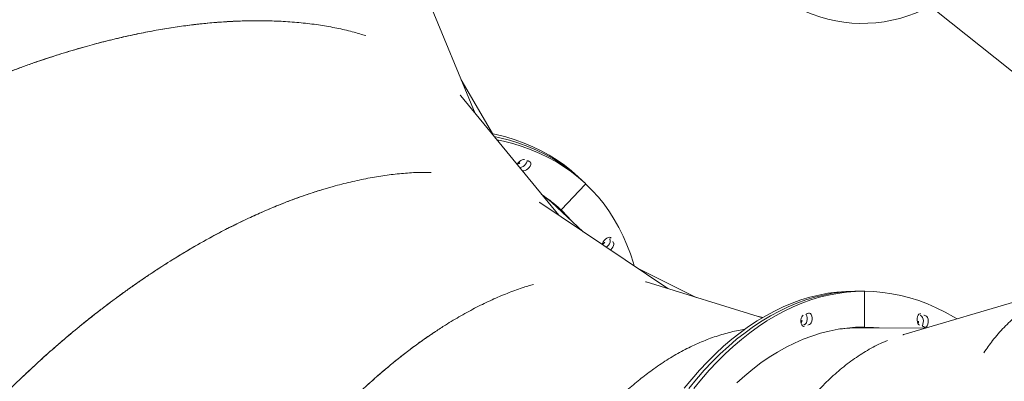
# Model space of a CAD drawing. Extents: x 5459245 to 5462690, y 5971016 to 5972523.
# Tile 43 of 198: x 5462441.603 to 5462442.285, y 5972213.661 to 5972213.912. Entities that reach past the tile are written whole.
import ezdxf

# ---------------------------------------------------------------- set-up
doc = ezdxf.new("R2010")
doc.units = 0
doc.layers.add('A_MAŁA ARCHITEKTURA', color=195, linetype='CONTINUOUS', lineweight=9)

# ---------------------------------------------------------------- blocks, each defined once
blk = doc.blocks.new('MEGA')
at = {"layer": 'A_MAŁA ARCHITEKTURA'}
for p, q in [((5462443.59056, 5972219.06507), (5462443.65328, 5972219.15176)), ((5462443.58489, 5972219.04761), (5462443.60541, 5972219.08561)), ((5462443.56068, 5972218.97879), (5462443.59569, 5972219.0799)), ((5462443.55698, 5972218.88756), (5462443.56131, 5972218.99447)), ((5462443.56488, 5972218.98281), (5462443.56625, 5972218.9895)), ((5462443.55984, 5972218.95824), (5462443.56488, 5972218.98281)), ((5462443.58981, 5972218.97785), (5462443.59049, 5972218.98118)), ((5462443.58858, 5972218.97437), (5462443.56515, 5972218.97918)), ((5462443.58912, 5972218.97452), (5462443.58902, 5972218.97402)), ((5462443.58913, 5972218.97453), (5462443.58981, 5972218.97785)), ((5462443.56212, 5972218.86764), (5462443.55801, 5972218.91286)), ((5462443.5741, 5972218.82124), (5462443.55306, 5972218.90276)), ((5462443.82374, 5972218.87132), (5462443.80024, 5972218.68033)), ((5462443.57455, 5972218.821), (5462443.57347, 5972218.82367)), ((5462443.62515, 5972218.7734), (5462443.62339, 5972218.7763)), ((5462443.62691, 5972218.7705), (5462443.60561, 5972218.75756)), ((5462443.62648, 5972218.77024), (5462443.60604, 5972218.75782)), ((5462443.62691, 5972218.7705), (5462443.62515, 5972218.7734)), ((5462443.62691, 5972218.7705), (5462443.62705, 5972218.77027)), ((5462443.60348, 5972218.76012), (5462443.59994, 5972218.76595)), ((5462443.62717, 5972218.72109), (5462443.60348, 5972218.76012)), ((5462443.69506, 5972218.66004), (5462443.6155, 5972218.73158))]:
    blk.add_line(p, q, dxfattribs=at)
at = {"layer": 'A_MAŁA ARCHITEKTURA', "flags": 128}
for points in [[(5462443.58285, 5972219.04283), (5462443.58442, 5972219.03837), (5462443.58643, 5972219.03183), (5462443.5881, 5972219.0253), (5462443.58943, 5972219.01881), (5462443.59042, 5972219.01234), (5462443.59106, 5972219.00591), (5462443.59136, 5972218.99953), (5462443.59132, 5972218.99319), (5462443.59093, 5972218.98691), (5462443.5902, 5972218.98069), (5462443.58913, 5972218.97453)], [(5462443.58377, 5972219.04552), (5462443.5851, 5972219.0417), (5462443.58711, 5972219.03515), (5462443.58878, 5972219.02863), (5462443.59011, 5972219.02213), (5462443.5911, 5972219.01567), (5462443.59175, 5972219.00924), (5462443.59205, 5972219.00285), (5462443.592, 5972218.99652), (5462443.59161, 5972218.99024), (5462443.59088, 5972218.98401), (5462443.58981, 5972218.97785)], [(5462443.58378, 5972219.0455), (5462443.5851, 5972219.0417), (5462443.58711, 5972219.03515), (5462443.58878, 5972219.02863), (5462443.59011, 5972219.02213), (5462443.5911, 5972219.01567), (5462443.59175, 5972219.00924), (5462443.59205, 5972219.00285), (5462443.592, 5972218.99652), (5462443.59161, 5972218.99024), (5462443.59088, 5972218.98401), (5462443.58981, 5972218.97785)], [(5462443.5847, 5972219.04816), (5462443.58578, 5972219.04502), (5462443.58779, 5972219.03848), (5462443.58946, 5972219.03195), (5462443.59079, 5972219.02546), (5462443.59178, 5972219.01899), (5462443.59243, 5972219.01256), (5462443.59273, 5972219.00618), (5462443.59268, 5972218.99984), (5462443.5923, 5972218.99356), (5462443.59156, 5972218.98734), (5462443.59049, 5972218.98118)], [(5462443.57553, 5972219.02169), (5462443.57572, 5972219.02171), (5462443.57691, 5972219.02171), (5462443.57814, 5972219.02149), (5462443.57928, 5972219.02107), (5462443.58023, 5972219.02051), (5462443.58089, 5972219.01986), (5462443.5812, 5972219.01917)], [(5462443.57398, 5972219.01616), (5462443.57391, 5972219.01662), (5462443.57387, 5972219.01689)], [(5462443.58181, 5972219.01534), (5462443.58172, 5972219.01469), (5462443.58125, 5972219.01415), (5462443.58045, 5972219.01376), (5462443.5794, 5972219.01357), (5462443.57821, 5972219.01359), (5462443.57698, 5972219.01382), (5462443.57585, 5972219.01424), (5462443.57491, 5972219.01481), (5462443.57427, 5972219.01547), (5462443.57398, 5972219.01616)], [(5462443.58152, 5972219.01724), (5462443.58113, 5972219.01709), (5462443.58008, 5972219.01689), (5462443.57889, 5972219.01691), (5462443.57766, 5972219.01714), (5462443.57653, 5972219.01756), (5462443.57559, 5972219.01813), (5462443.57495, 5972219.01879), (5462443.5747, 5972219.01929)], [(5462443.58152, 5972219.01724), (5462443.58113, 5972219.01709), (5462443.58008, 5972219.01689), (5462443.57889, 5972219.01691), (5462443.57766, 5972219.01714), (5462443.57653, 5972219.01756), (5462443.57559, 5972219.01813), (5462443.57495, 5972219.01879), (5462443.5747, 5972219.01929)], [(5462443.56283, 5972218.9728), (5462443.56386, 5972218.97637), (5462443.56502, 5972218.98105)], [(5462443.56502, 5972218.98105), (5462443.56386, 5972218.97637), (5462443.56283, 5972218.9728)], [(5462443.56532, 5972218.98272), (5462443.56454, 5972218.97969), (5462443.56351, 5972218.97612)], [(5462443.55812, 5972218.91574), (5462443.55945, 5972218.91721), (5462443.56389, 5972218.92243), (5462443.568, 5972218.92777), (5462443.5718, 5972218.93321), (5462443.57526, 5972218.93876), (5462443.57839, 5972218.94442), (5462443.58119, 5972218.95016), (5462443.58366, 5972218.956), (5462443.58579, 5972218.96193), (5462443.58757, 5972218.96794), (5462443.58902, 5972218.97402)], [(5462443.56215, 5972218.96947), (5462443.56318, 5972218.97304), (5462443.56461, 5972218.97903)], [(5462443.56515, 5972218.97918), (5462443.56506, 5972218.9792), (5462443.56496, 5972218.9792), (5462443.56487, 5972218.9792), (5462443.56479, 5972218.97918), (5462443.56473, 5972218.97915), (5462443.56467, 5972218.97912), (5462443.56463, 5972218.97908), (5462443.56461, 5972218.97903)], [(5462443.56472, 5972218.97954), (5462443.56472, 5972218.97949), (5462443.56474, 5972218.97943), (5462443.56477, 5972218.97938), (5462443.56483, 5972218.97933), (5462443.56489, 5972218.97928), (5462443.56497, 5972218.97924), (5462443.56506, 5972218.97921), (5462443.56515, 5972218.97918)], [(5462443.58858, 5972218.97437), (5462443.58868, 5972218.97436), (5462443.58878, 5972218.97435), (5462443.58886, 5972218.97436), (5462443.58895, 5972218.97438), (5462443.58901, 5972218.9744), (5462443.58907, 5972218.97444), (5462443.58911, 5972218.97448), (5462443.58913, 5972218.97453)], [(5462443.58902, 5972218.97402), (5462443.58902, 5972218.97407), (5462443.589, 5972218.97412), (5462443.58897, 5972218.97418), (5462443.58891, 5972218.97423), (5462443.58885, 5972218.97427), (5462443.58877, 5972218.97432), (5462443.58868, 5972218.97435), (5462443.58858, 5972218.97437)], [(5462443.55907, 5972218.9391), (5462443.55982, 5972218.93881), (5462443.56104, 5972218.93853), (5462443.56225, 5972218.93845), (5462443.56335, 5972218.93859), (5462443.56421, 5972218.93894), (5462443.56477, 5972218.93945)], [(5462443.56616, 5972218.9394), (5462443.56633, 5972218.94003), (5462443.56611, 5972218.94072), (5462443.56554, 5972218.94139), (5462443.56465, 5972218.94198), (5462443.56354, 5972218.94243), (5462443.56233, 5972218.9427), (5462443.56112, 5972218.94276), (5462443.56003, 5972218.94261), (5462443.5592, 5972218.94226)], [(5462443.55893, 5972218.93556), (5462443.55914, 5972218.93548), (5462443.56036, 5972218.9352), (5462443.56157, 5972218.93513), (5462443.56266, 5972218.93527), (5462443.56353, 5972218.93561), (5462443.56409, 5972218.93612)], [(5462443.50391, 5972218.84182), (5462443.51216, 5972218.84068), (5462443.52021, 5972218.83931), (5462443.52805, 5972218.8377), (5462443.53567, 5972218.83585), (5462443.54307, 5972218.83377), (5462443.55024, 5972218.83146), (5462443.55717, 5972218.82892), (5462443.56386, 5972218.82616), (5462443.57031, 5972218.82316), (5462443.5765, 5972218.81995), (5462443.58243, 5972218.81652), (5462443.58809, 5972218.81287), (5462443.59349, 5972218.80901), (5462443.59862, 5972218.80493), (5462443.60346, 5972218.80065), (5462443.60803, 5972218.79617), (5462443.6123, 5972218.79149), (5462443.61629, 5972218.78662), (5462443.61999, 5972218.78155), (5462443.62339, 5972218.7763)], [(5462443.50567, 5972218.83892), (5462443.51392, 5972218.83778), (5462443.52197, 5972218.83641), (5462443.52981, 5972218.8348), (5462443.53743, 5972218.83295), (5462443.54483, 5972218.83087), (5462443.552, 5972218.82856), (5462443.55893, 5972218.82602), (5462443.56563, 5972218.82325), (5462443.57207, 5972218.82026), (5462443.57826, 5972218.81705), (5462443.58419, 5972218.81362), (5462443.58985, 5972218.80997), (5462443.59525, 5972218.8061), (5462443.60038, 5972218.80203), (5462443.60522, 5972218.79775), (5462443.60979, 5972218.79327), (5462443.61406, 5972218.78859), (5462443.61805, 5972218.78372), (5462443.62175, 5972218.77865), (5462443.62515, 5972218.7734)], [(5462443.50567, 5972218.83892), (5462443.51392, 5972218.83778), (5462443.52197, 5972218.83641), (5462443.52981, 5972218.8348), (5462443.53743, 5972218.83295), (5462443.54483, 5972218.83087), (5462443.552, 5972218.82856), (5462443.55893, 5972218.82602), (5462443.56563, 5972218.82325), (5462443.57207, 5972218.82026), (5462443.57826, 5972218.81705), (5462443.58419, 5972218.81362), (5462443.58985, 5972218.80997), (5462443.59525, 5972218.8061), (5462443.60038, 5972218.80203), (5462443.60522, 5972218.79775), (5462443.60979, 5972218.79327), (5462443.61406, 5972218.78859), (5462443.61805, 5972218.78372), (5462443.62175, 5972218.77865), (5462443.62515, 5972218.7734)], [(5462443.50743, 5972218.83602), (5462443.51568, 5972218.83488), (5462443.52373, 5972218.83351), (5462443.53157, 5972218.83189), (5462443.5392, 5972218.83005), (5462443.54659, 5972218.82797), (5462443.55376, 5972218.82566), (5462443.5607, 5972218.82312), (5462443.56739, 5972218.82035), (5462443.57383, 5972218.81736), (5462443.58002, 5972218.81415), (5462443.58595, 5972218.81071), (5462443.59161, 5972218.80706), (5462443.59701, 5972218.8032), (5462443.60214, 5972218.79913), (5462443.60698, 5972218.79485), (5462443.61155, 5972218.79037), (5462443.61583, 5972218.78569), (5462443.61981, 5972218.78081), (5462443.62351, 5972218.77575), (5462443.62691, 5972218.7705)], [(5462443.52621, 5972218.81267), (5462443.53332, 5972218.81055), (5462443.5402, 5972218.80819), (5462443.54684, 5972218.8056), (5462443.55323, 5972218.80278), (5462443.55937, 5972218.79973), (5462443.56525, 5972218.79646), (5462443.57086, 5972218.79298), (5462443.5762, 5972218.78927), (5462443.58126, 5972218.78535), (5462443.58605, 5972218.78122), (5462443.59055, 5972218.77688), (5462443.59476, 5972218.77235), (5462443.59867, 5972218.76761), (5462443.60229, 5972218.76268), (5462443.60561, 5972218.75756)], [(5462443.58431, 5972218.79323), (5462443.58392, 5972218.79376), (5462443.58387, 5972218.79447), (5462443.58417, 5972218.79529), (5462443.58479, 5972218.79615), (5462443.58567, 5972218.79695), (5462443.58672, 5972218.79763), (5462443.58784, 5972218.7981), (5462443.58892, 5972218.79834), (5462443.58985, 5972218.79831), (5462443.59054, 5972218.79801)], [(5462443.5921, 5972218.79682), (5462443.59192, 5972218.79644), (5462443.59128, 5972218.79559), (5462443.59039, 5972218.79479), (5462443.58934, 5972218.79413), (5462443.58822, 5972218.79366), (5462443.58715, 5972218.79344), (5462443.58623, 5972218.79349), (5462443.58555, 5972218.7938)], [(5462443.5921, 5972218.79682), (5462443.59192, 5972218.79644), (5462443.59128, 5972218.79559), (5462443.59039, 5972218.79479), (5462443.58934, 5972218.79413), (5462443.58822, 5972218.79366), (5462443.58715, 5972218.79344), (5462443.58623, 5972218.79349), (5462443.58555, 5972218.7938)], [(5462443.5936, 5972218.79563), (5462443.59397, 5972218.79509), (5462443.594, 5972218.79437), (5462443.59368, 5972218.79354), (5462443.59304, 5972218.79269), (5462443.59215, 5972218.79189), (5462443.5911, 5972218.79123), (5462443.58998, 5972218.79076), (5462443.58891, 5972218.79054), (5462443.58799, 5972218.79059), (5462443.58731, 5972218.7909)], [(5462443.62705, 5972218.77027), (5462443.62701, 5972218.77031), (5462443.62696, 5972218.77034), (5462443.6269, 5972218.77035), (5462443.62682, 5972218.77036), (5462443.62674, 5972218.77034), (5462443.62666, 5972218.77032), (5462443.62657, 5972218.77028), (5462443.62648, 5972218.77024)], [(5462443.62705, 5972218.77027), (5462443.63013, 5972218.76484), (5462443.63291, 5972218.75922), (5462443.63539, 5972218.75344), (5462443.63757, 5972218.74749), (5462443.63943, 5972218.74137), (5462443.64099, 5972218.7351), (5462443.64224, 5972218.72868), (5462443.64317, 5972218.72212), (5462443.64379, 5972218.71541), (5462443.6441, 5972218.70857), (5462443.64413, 5972218.70583)], [(5462443.60386, 5972218.76035), (5462443.60526, 5972218.75779), (5462443.60702, 5972218.75428)], [(5462443.60478, 5972218.75892), (5462443.60702, 5972218.75488), (5462443.60878, 5972218.75138)], [(5462443.60478, 5972218.75892), (5462443.60702, 5972218.75488), (5462443.60878, 5972218.75138)], [(5462443.60604, 5972218.75782), (5462443.60596, 5972218.75777), (5462443.60589, 5972218.75771), (5462443.60583, 5972218.75764), (5462443.60578, 5972218.75758), (5462443.60575, 5972218.75751), (5462443.60573, 5972218.75745), (5462443.60573, 5972218.75739), (5462443.60575, 5972218.75734)], [(5462443.60575, 5972218.75734), (5462443.60878, 5972218.75198), (5462443.61054, 5972218.74848)], [(5462443.62684, 5972218.72576), (5462443.62688, 5972218.7265), (5462443.62726, 5972218.72734), (5462443.62795, 5972218.72819), (5462443.62888, 5972218.72897), (5462443.62996, 5972218.7296), (5462443.63108, 5972218.73002), (5462443.63213, 5972218.73019), (5462443.63301, 5972218.73009), (5462443.63363, 5972218.72973), (5462443.63394, 5972218.72916)], [(5462443.63288, 5972218.72825), (5462443.63282, 5972218.72749), (5462443.63242, 5972218.72665), (5462443.63171, 5972218.7258), (5462443.63077, 5972218.72503), (5462443.62969, 5972218.72441), (5462443.62858, 5972218.72401), (5462443.62753, 5972218.72385), (5462443.6272, 5972218.72386)], [(5462443.63288, 5972218.72825), (5462443.63282, 5972218.72749), (5462443.63242, 5972218.72665), (5462443.63171, 5972218.7258), (5462443.63077, 5972218.72503), (5462443.62969, 5972218.72441), (5462443.62858, 5972218.72401), (5462443.62753, 5972218.72385), (5462443.6272, 5972218.72386)], [(5462443.63464, 5972218.72534), (5462443.63458, 5972218.72459), (5462443.63418, 5972218.72375), (5462443.63347, 5972218.7229), (5462443.63254, 5972218.72213), (5462443.63145, 5972218.72151), (5462443.63034, 5972218.7211), (5462443.62929, 5972218.72095), (5462443.62842, 5972218.72106), (5462443.62782, 5972218.72143), (5462443.62753, 5972218.72202)]]:
    blk.add_lwpolyline(points, dxfattribs=at)
at = {"layer": 'A_MAŁA ARCHITEKTURA'}
for centre, radius, start, end in [((5462443.5801, 5972219.02653), 0.00634, 229.17976, 274.36318), ((5462443.45701, 5972218.99736), 0.12609, 8.19746, 9.9585), ((5462443.46101, 5972219.0006), 0.10583, 348.51877, 357.72476), ((5462443.46174, 5972219.00394), 0.10528, 348.42194, 355.89399), ((5462443.46174, 5972219.00394), 0.10529, 348.42219, 355.85129), ((5462443.86802, 5972218.92066), 0.09816, 134.64363, 240.25982), ((5462443.5624, 5972218.94789), 0.0063, 241.29046, 290.70114), ((5462443.45847, 5972219.00533), 0.12627, 326.7668, 328.52615), ((5462443.45858, 5972219.00902), 0.12695, 326.76917, 327.65529), ((5462443.45849, 5972219.00908), 0.12706, 326.76954, 327.65492), ((5462443.58474, 5972218.80267), 0.00634, 272.00682, 317.14649), ((5462443.51438, 5972218.6973), 0.12627, 51.14081, 52.90016), ((5462443.50832, 5972218.69796), 0.12308, 51.13845, 52.03812), ((5462443.50967, 5972218.69454), 0.12374, 51.14081, 52.90016), ((5462443.51348, 5972218.70548), 0.10529, 31.26075, 38.73213), ((5462443.62528, 5972218.73321), 0.00648, 285.88439, 329.97318), ((5462443.50767, 5972218.70705), 0.127, 9.6078, 10.49362), ((5462443.51014, 5972218.70427), 0.12627, 9.60528, 11.36463), ((5462443.50552, 5972218.70138), 0.12374, 9.60528, 11.36463)]:
    blk.add_arc(centre, radius, start, end, dxfattribs=at)
for points, knots in [([(5462443.59672, 5972219.15808), (5462443.59604, 5972219.16075), (5462443.59449, 5972219.16684), (5462443.59121, 5972219.17658), (5462443.58711, 5972219.18725), (5462443.58228, 5972219.19814), (5462443.5768, 5972219.20911), (5462443.57143, 5972219.21882), (5462443.5664, 5972219.22722), (5462443.56187, 5972219.23439), (5462443.55704, 5972219.24162), (5462443.5519, 5972219.24893), (5462443.54646, 5972219.25629), (5462443.54036, 5972219.26416), (5462443.53352, 5972219.27255), (5462443.52585, 5972219.28149), (5462443.51768, 5972219.29053), (5462443.509, 5972219.29966), (5462443.50003, 5972219.30864), (5462443.49212, 5972219.3162), (5462443.48546, 5972219.32234), (5462443.47995, 5972219.32729), (5462443.47424, 5972219.33229), (5462443.46833, 5972219.33734), (5462443.46222, 5972219.34242), (5462443.45591, 5972219.34754), (5462443.44939, 5972219.35268), (5462443.44109, 5972219.35906), (5462443.43073, 5972219.36673), (5462443.41838, 5972219.37545), (5462443.40793, 5972219.38249), (5462443.39966, 5972219.38788), (5462443.39342, 5972219.39185), (5462443.38704, 5972219.39582), (5462443.38097, 5972219.3995), (5462443.3757, 5972219.40263), (5462443.37107, 5972219.40534), (5462443.3666, 5972219.40791), (5462443.36181, 5972219.41061), (5462443.3567, 5972219.41345), (5462443.351, 5972219.41655), (5462443.34483, 5972219.41984), (5462443.33836, 5972219.42319), (5462443.33225, 5972219.42629), (5462443.3268, 5972219.42899), (5462443.32225, 5972219.43121), (5462443.31861, 5972219.43295), (5462443.31648, 5972219.43395), (5462443.31557, 5972219.43438)], [0, 0, 0, 0, 0.0278314, 0.0635235, 0.0995622, 0.1359483, 0.1726826, 0.2087469, 0.2320407, 0.2555593, 0.2793031, 0.3032721, 0.3274666, 0.3518866, 0.3809584, 0.4105685, 0.440717, 0.4714041, 0.50263, 0.5320681, 0.5490194, 0.5662659, 0.5838075, 0.6016443, 0.6197762, 0.6382033, 0.6569256, 0.6759431, 0.7086311, 0.7430229, 0.7760797, 0.791596, 0.8077202, 0.8244523, 0.8406638, 0.8539511, 0.8643449, 0.8754912, 0.8873898, 0.9000409, 0.9134444, 0.9294262, 0.9453016, 0.960657, 0.9738046, 0.9847443, 0.9934761, 1, 1, 1, 1]), ([(5462443.36809, 5972219.40705), (5462443.37178, 5972219.40491), (5462443.37889, 5972219.40079), (5462443.38896, 5972219.39465), (5462443.39867, 5972219.38853), (5462443.40842, 5972219.38217), (5462443.41829, 5972219.37549), (5462443.4282, 5972219.36853), (5462443.43694, 5972219.36215), (5462443.44466, 5972219.35632), (5462443.45117, 5972219.35129), (5462443.45746, 5972219.34629), (5462443.46354, 5972219.34134), (5462443.46941, 5972219.33643), (5462443.47507, 5972219.33157), (5462443.48053, 5972219.32677), (5462443.48743, 5972219.32056), (5462443.49561, 5972219.31292), (5462443.50489, 5972219.30383), (5462443.51364, 5972219.29483), (5462443.52188, 5972219.28594), (5462443.52977, 5972219.27699), (5462443.53724, 5972219.26806), (5462443.5443, 5972219.25914), (5462443.55086, 5972219.25039), (5462443.55697, 5972219.24173), (5462443.56191, 5972219.23437), (5462443.56467, 5972219.22989), (5462443.56568, 5972219.22827)], [0, 0, 0, 0, 0.043565, 0.083797, 0.120695, 0.161397, 0.203702, 0.244039, 0.287392, 0.316933, 0.345953, 0.374454, 0.402434, 0.429893, 0.456833, 0.483252, 0.50915, 0.558682, 0.607289, 0.654974, 0.701735, 0.747574, 0.795211, 0.840932, 0.886101, 0.930717, 0.974782, 1, 1, 1, 1]), ([(5462443.53971, 5972219.06962), (5462443.53829, 5972219.07198), (5462443.53505, 5972219.07736), (5462443.5291, 5972219.08574), (5462443.52209, 5972219.09477), (5462443.51432, 5972219.1038), (5462443.50591, 5972219.11273), (5462443.49796, 5972219.12047), (5462443.49072, 5972219.12706), (5462443.48432, 5972219.13261), (5462443.4776, 5972219.13814), (5462443.47057, 5972219.14365), (5462443.46324, 5972219.14913), (5462443.45513, 5972219.1549), (5462443.44615, 5972219.16097), (5462443.43623, 5972219.1673), (5462443.4258, 5972219.1736), (5462443.41485, 5972219.17983), (5462443.40366, 5972219.18584), (5462443.39391, 5972219.19079), (5462443.38577, 5972219.19475), (5462443.37906, 5972219.1979), (5462443.37215, 5972219.20104), (5462443.36503, 5972219.20416), (5462443.35771, 5972219.20727), (5462443.35019, 5972219.21034), (5462443.34247, 5972219.21338), (5462443.33267, 5972219.21709), (5462443.32054, 5972219.22145), (5462443.30621, 5972219.22623), (5462443.29416, 5972219.22995), (5462443.28469, 5972219.23272), (5462443.27757, 5972219.23472), (5462443.27031, 5972219.23668), (5462443.26344, 5972219.23845), (5462443.25749, 5972219.23993), (5462443.25228, 5972219.24118), (5462443.24726, 5972219.24235), (5462443.24189, 5972219.24356), (5462443.23617, 5972219.2448), (5462443.22982, 5972219.24612), (5462443.22297, 5972219.24748), (5462443.21581, 5972219.24883), (5462443.20907, 5972219.25003), (5462443.20306, 5972219.25104), (5462443.19807, 5972219.25185), (5462443.19408, 5972219.25246), (5462443.19175, 5972219.25281), (5462443.19076, 5972219.25296)], [0, 0, 0, 0, 0.027831, 0.063523, 0.099562, 0.135948, 0.172683, 0.208747, 0.232041, 0.255559, 0.279303, 0.303272, 0.327467, 0.351887, 0.380958, 0.410568, 0.440717, 0.471404, 0.50263, 0.532068, 0.549019, 0.566266, 0.583808, 0.601644, 0.619776, 0.638203, 0.656926, 0.675943, 0.708631, 0.743023, 0.77608, 0.791596, 0.80772, 0.824452, 0.840664, 0.853951, 0.864345, 0.875491, 0.88739, 0.900041, 0.913444, 0.929426, 0.945301, 0.960657, 0.973804, 0.984744, 0.993476, 1, 1, 1, 1]), ([(5462443.24893, 5972219.24195), (5462443.25309, 5972219.24097), (5462443.26108, 5972219.23908), (5462443.27249, 5972219.23611), (5462443.28356, 5972219.23306), (5462443.29473, 5972219.22979), (5462443.3061, 5972219.22624), (5462443.3176, 5972219.22243), (5462443.32781, 5972219.21885), (5462443.33689, 5972219.21551), (5462443.34457, 5972219.21256), (5462443.35204, 5972219.20959), (5462443.35929, 5972219.20661), (5462443.36633, 5972219.2036), (5462443.37315, 5972219.20059), (5462443.37977, 5972219.19757), (5462443.38816, 5972219.19361), (5462443.39821, 5972219.18866), (5462443.40971, 5972219.18264), (5462443.42069, 5972219.17655), (5462443.43114, 5972219.17041), (5462443.44128, 5972219.16412), (5462443.45101, 5972219.15773), (5462443.46035, 5972219.15123), (5462443.46916, 5972219.14475), (5462443.4775, 5972219.13823), (5462443.48436, 5972219.1326), (5462443.4883, 5972219.12912), (5462443.48973, 5972219.12785)], [0, 0, 0, 0, 0.043566, 0.083797, 0.120695, 0.161398, 0.203703, 0.244039, 0.287392, 0.316933, 0.345954, 0.374454, 0.402434, 0.429894, 0.456833, 0.483252, 0.509151, 0.558682, 0.60729, 0.654974, 0.701736, 0.747575, 0.795212, 0.840933, 0.886101, 0.930718, 0.974783, 1, 1, 1, 1]), ([(5462443.59569, 5972219.07991), (5462443.5957, 5972219.07995), (5462443.59591, 5972219.08044), (5462443.59604, 5972219.08097), (5462443.59616, 5972219.08145)], [0, 0, 0, 0, 0.0926626, 1, 1, 1, 1]), ([(5462443.51069, 5972218.96846), (5462443.50864, 5972218.97031), (5462443.50398, 5972218.97453), (5462443.49587, 5972218.98083), (5462443.48655, 5972218.98746), (5462443.4765, 5972218.99386), (5462443.46588, 5972218.99997), (5462443.45603, 5972219.00509), (5462443.4472, 5972219.00931), (5462443.43946, 5972219.01277), (5462443.43143, 5972219.01613), (5462443.42311, 5972219.01938), (5462443.4145, 5972219.0225), (5462443.40507, 5972219.02569), (5462443.39473, 5972219.0289), (5462443.38341, 5972219.0321), (5462443.3716, 5972219.03511), (5462443.35931, 5972219.03792), (5462443.34687, 5972219.04045), (5462443.3361, 5972219.04237), (5462443.32716, 5972219.0438), (5462443.31983, 5972219.04488), (5462443.31231, 5972219.0459), (5462443.30459, 5972219.04683), (5462443.29669, 5972219.04769), (5462443.2886, 5972219.04846), (5462443.28033, 5972219.04914), (5462443.27104, 5972219.04978), (5462443.26063, 5972219.05035), (5462443.24896, 5972219.05078), (5462443.23727, 5972219.05101), (5462443.22556, 5972219.05105), (5462443.21374, 5972219.05089), (5462443.20179, 5972219.05052), (5462443.19201, 5972219.05006), (5462443.18455, 5972219.04962), (5462443.1793, 5972219.04927), (5462443.17462, 5972219.04893), (5462443.17027, 5972219.04858), (5462443.1657, 5972219.04819), (5462443.1601, 5972219.04768), (5462443.15288, 5972219.04695), (5462443.14487, 5972219.04605), (5462443.13678, 5972219.04505), (5462443.12987, 5972219.04412), (5462443.12561, 5972219.0435), (5462443.12365, 5972219.04322)], [0, 0, 0, 0, 0.027831, 0.063523, 0.099562, 0.135948, 0.172683, 0.208747, 0.232041, 0.255559, 0.279303, 0.303272, 0.327466, 0.351886, 0.380958, 0.410568, 0.440717, 0.471404, 0.50263, 0.532068, 0.549019, 0.566266, 0.583807, 0.601644, 0.619776, 0.638203, 0.656925, 0.675943, 0.700807, 0.726669, 0.753529, 0.778063, 0.803687, 0.830913, 0.85603, 0.867429, 0.879423, 0.890226, 0.897858, 0.907748, 0.919895, 0.934299, 0.954786, 0.972077, 0.987148, 1, 1, 1, 1]), ([(5462443.18252, 5972219.04948), (5462443.18679, 5972219.04974), (5462443.19498, 5972219.05024), (5462443.20677, 5972219.05069), (5462443.21824, 5972219.05097), (5462443.22988, 5972219.05106), (5462443.2418, 5972219.05095), (5462443.25391, 5972219.05063), (5462443.26471, 5972219.05015), (5462443.27437, 5972219.04956), (5462443.28258, 5972219.04896), (5462443.29058, 5972219.04828), (5462443.29839, 5972219.04751), (5462443.30599, 5972219.04667), (5462443.3134, 5972219.04575), (5462443.3206, 5972219.04477), (5462443.32979, 5972219.04341), (5462443.34083, 5972219.04157), (5462443.35358, 5972219.03912), (5462443.36585, 5972219.03647), (5462443.37763, 5972219.03361), (5462443.38915, 5972219.03052), (5462443.40032, 5972219.02721), (5462443.41114, 5972219.02368), (5462443.42144, 5972219.02002), (5462443.43131, 5972219.01618), (5462443.4395, 5972219.01278), (5462443.44428, 5972219.01058), (5462443.44601, 5972219.00978)], [0, 0, 0, 0, 0.043565, 0.083797, 0.120695, 0.161397, 0.203702, 0.244039, 0.287392, 0.316933, 0.345953, 0.374454, 0.402434, 0.429893, 0.456833, 0.483252, 0.50915, 0.558682, 0.607289, 0.654974, 0.701735, 0.747574, 0.795211, 0.840932, 0.8861, 0.930717, 0.974782, 1, 1, 1, 1]), ([(5462443.5613, 5972218.99447), (5462443.56131, 5972218.99452), (5462443.56136, 5972218.99506), (5462443.56133, 5972218.9956), (5462443.56131, 5972218.99609)], [0, 0, 0, 0, 0.092663, 1, 1, 1, 1]), ([(5462443.55305, 5972218.90276), (5462443.55305, 5972218.9028), (5462443.55294, 5972218.90333), (5462443.55276, 5972218.90384), (5462443.55259, 5972218.9043)], [0, 0, 0, 0, 0.0926626, 1, 1, 1, 1]), ([(5462443.56088, 5972218.82728), (5462443.56044, 5972218.82782), (5462443.55788, 5972218.83102), (5462443.55238, 5972218.83646), (5462443.5444, 5972218.84351), (5462443.53559, 5972218.85005), (5462443.52607, 5972218.85611), (5462443.51575, 5972218.8617), (5462443.50514, 5972218.86658), (5462443.49436, 5972218.87081), (5462443.48351, 5972218.87444), (5462443.47205, 5972218.87768), (5462443.46011, 5972218.88046), (5462443.4492, 5972218.88252), (5462443.43952, 5972218.88401), (5462443.43112, 5972218.88509), (5462443.42246, 5972218.88598), (5462443.41356, 5972218.88669), (5462443.40442, 5972218.8872), (5462443.39447, 5972218.88752), (5462443.38364, 5972218.88761), (5462443.37187, 5972218.88741), (5462443.3597, 5972218.88688), (5462443.34712, 5972218.88602), (5462443.33448, 5972218.88485), (5462443.32328, 5972218.88354), (5462443.3136, 5972218.88222), (5462443.30518, 5972218.88096), (5462443.29654, 5972218.87953), (5462443.28771, 5972218.87793), (5462443.27866, 5972218.87616), (5462443.26942, 5972218.87421), (5462443.25892, 5972218.87183), (5462443.24703, 5972218.86892), (5462443.23425, 5972218.86551), (5462443.22165, 5972218.8619), (5462443.20908, 5972218.85804), (5462443.19576, 5972218.85367), (5462443.18468, 5972218.84978), (5462443.17665, 5972218.84683), (5462443.17205, 5972218.84511), (5462443.16781, 5972218.84349), (5462443.16325, 5972218.84171), (5462443.15811, 5972218.83967), (5462443.15241, 5972218.83735), (5462443.14567, 5972218.83453), (5462443.13846, 5972218.83143), (5462443.13133, 5972218.82827), (5462443.12529, 5972218.82552), (5462443.12163, 5972218.82381), (5462443.11998, 5972218.82304)], [0, 0, 0, 0, 0.006781, 0.03993, 0.073177, 0.105957, 0.13895, 0.172156, 0.205577, 0.234743, 0.264193, 0.293926, 0.323945, 0.353415, 0.37245, 0.391669, 0.411071, 0.430658, 0.450429, 0.470384, 0.494141, 0.518337, 0.542974, 0.56805, 0.593567, 0.617623, 0.633474, 0.649639, 0.66612, 0.682915, 0.700026, 0.717452, 0.735193, 0.75922, 0.784327, 0.806872, 0.829871, 0.854812, 0.881695, 0.892339, 0.900233, 0.907761, 0.916405, 0.926165, 0.937042, 0.949015, 0.964821, 0.978587, 0.990314, 1, 1, 1, 1]), ([(5462443.22568, 5972218.64899), (5462443.22909, 5972218.65156), (5462443.23564, 5972218.65651), (5462443.24521, 5972218.6634), (5462443.25462, 5972218.66998), (5462443.26427, 5972218.67649), (5462443.27426, 5972218.68298), (5462443.28445, 5972218.68936), (5462443.29433, 5972218.6953), (5462443.30397, 5972218.70088), (5462443.31311, 5972218.70596), (5462443.32225, 5972218.71086), (5462443.33143, 5972218.71558), (5462443.34066, 5972218.72014), (5462443.35086, 5972218.72495), (5462443.36196, 5972218.72991), (5462443.37394, 5972218.73493), (5462443.38563, 5972218.73949), (5462443.39702, 5972218.74363), (5462443.40833, 5972218.74742), (5462443.41946, 5972218.75083), (5462443.43043, 5972218.75388), (5462443.44104, 5972218.75652), (5462443.45139, 5972218.75879), (5462443.46147, 5972218.76071), (5462443.47361, 5972218.76265), (5462443.48762, 5972218.7643), (5462443.50323, 5972218.76528), (5462443.5182, 5972218.76535), (5462443.53261, 5972218.76451), (5462443.54642, 5972218.76275), (5462443.55952, 5972218.76009), (5462443.5719, 5972218.75653), (5462443.58355, 5972218.7521), (5462443.59436, 5972218.7467), (5462443.60187, 5972218.74232), (5462443.6055, 5972218.73949), (5462443.6061, 5972218.73902)], [0, 0, 0, 0, 0.024752, 0.047606, 0.068562, 0.091681, 0.115712, 0.138626, 0.162706, 0.18429, 0.205288, 0.225699, 0.247193, 0.268423, 0.28922, 0.317356, 0.344967, 0.372054, 0.398617, 0.424656, 0.451716, 0.477688, 0.503346, 0.52869, 0.553721, 0.578439, 0.620442, 0.661894, 0.702795, 0.743952, 0.785522, 0.826751, 0.867641, 0.90917, 0.950527, 0.991713, 1, 1, 1, 1]), ([(5462443.61549, 5972218.73158), (5462443.61546, 5972218.73161), (5462443.61508, 5972218.73199), (5462443.61465, 5972218.73231), (5462443.61426, 5972218.7326)], [0, 0, 0, 0, 0.093824, 1, 1, 1, 1]), ([(5462443.63391, 5972218.67768), (5462443.63738, 5972218.67749), (5462443.64503, 5972218.67707), (5462443.65625, 5972218.67515), (5462443.66758, 5972218.67207), (5462443.67527, 5972218.66942), (5462443.67901, 5972218.66752), (5462443.67937, 5972218.66734)], [0, 0, 0, 0, 0.211228, 0.465822, 0.719355, 0.972975, 1, 1, 1, 1])]:
    blk.add_open_spline(points, degree=3, knots=knots, dxfattribs=at)

msp = doc.modelspace()

# ---------------------------------------------------------------- block references
at = {"layer": 'A_MAŁA ARCHITEKTURA', "color": 6, "rotation": 58.39971502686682}
msp.add_blockref('MEGA', (7686859.59449, -1809666.16689), dxfattribs=at)

doc.saveas('drawing.dxf')
